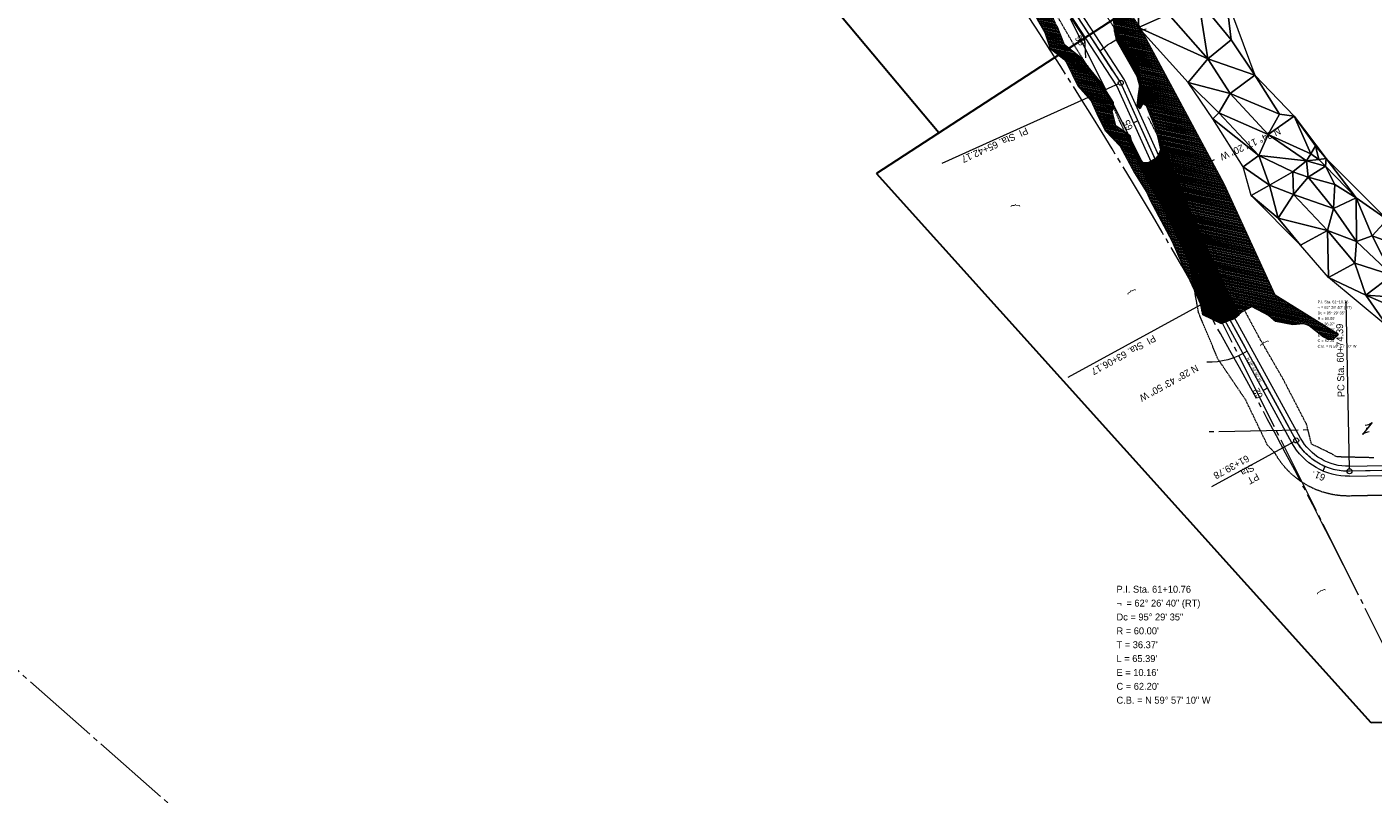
# Model space of a CAD drawing. Extents: x 2399984 to 2508823, y 556481 to 592637.
# Tile 2 of 158: x 2441565 to 2442924, y 558074 to 558848. Entities that reach past the tile are written whole.
import ezdxf
from ezdxf.enums import TextEntityAlignment as Align

# ---------------------------------------------------------------- set-up
doc = ezdxf.new("R2010")
doc.units = 0
doc.header["$MEASUREMENT"] = 0
for name, pattern in [('cl20', [100, 5, -5, 80, -5, 5]), ('cl50', [100, 7.5, -7.5, 70, -7.5, 7.5]), ('constlimit', [0.85, 0.65, -0.1, -0.1]), ('fencepr', [1, 0.925, 0.075]), ('stream', [1.4, 0.7, -0.1, 0.1, -0.1, 0.1, -0.1, 0.1, -0.1])]:
    doc.linetypes.add(name, pattern=pattern)
for name, color, linetype, lineweight in [('DT_X_Triangles', 91, 'Continuous', 0), ('DV_X_Property_Line', 7, 'Continuous', 0), ('DV_X_Property_Line (Construction)', 7, 'Continuous', 0), ('DV_X_Text', 7, 'Continuous', 0), ('EV_Ecological_Wetlands', 151, 'stream', 13), ('GE_P_CL_20', 7, 'cl20', 13), ('GE_P_CL_50', 7, 'cl50', 13), ('PV_P_Bikeway', 193, 'Continuous', 13), ('RD_P_Fence', 230, 'fencepr', 13), ('RW_P_Const_Limits', 120, 'constlimit', 0), ('RW_X_CL_20', 6, 'cl20', 0)]:
    doc.layers.add(name, color=color, linetype=linetype, lineweight=lineweight)
doc.layers.add('GK_Visualization', color=30, linetype='Continuous', lineweight=13, plot=False)
doc.layers.add('SC_Scratch1', color=7, linetype='Continuous', lineweight=0, plot=False)
doc.styles.add('Slanted-Normal LS 0.50', font='font31.shx', dxfattribs={"height": 0.14})
doc.styles.add('Style-font30', font='font30.shx')
doc.styles.add('Style-font31', font='font31.shx')

# ---------------------------------------------------------------- blocks, each defined once
blk = doc.blocks.new('X_107')
at = {"layer": 'GK_Visualization', "color": 1, "linetype": 'Continuous', "lineweight": 0}
for p, q in [((-0.1, -0.1), (0.1, 0.1)), ((-0.1, 0.1), (0.1, -0.1))]:
    blk.add_line(p, q, dxfattribs=at)
blk = doc.blocks.new('X_108')
at = {"layer": 'GK_Visualization', "color": 1, "linetype": 'Continuous', "lineweight": 0}
for p, q in [((-0.1, -0.1), (0.1, 0.1)), ((-0.1, 0.1), (0.1, -0.1))]:
    blk.add_line(p, q, dxfattribs=at)
blk = doc.blocks.new('X_109')
at = {"layer": 'GK_Visualization', "color": 1, "linetype": 'Continuous', "lineweight": 0}
for p, q in [((-0.1, -0.1), (0.1, 0.1)), ((-0.1, 0.1), (0.1, -0.1))]:
    blk.add_line(p, q, dxfattribs=at)
blk = doc.blocks.new('X_110')
at = {"layer": 'GK_Visualization', "color": 1, "linetype": 'Continuous', "lineweight": 0}
for p, q in [((-0.1, -0.1), (0.1, 0.1)), ((-0.1, 0.1), (0.1, -0.1))]:
    blk.add_line(p, q, dxfattribs=at)
blk = doc.blocks.new('SURVPN-CROSS_28')
at = {"layer": 'GK_Visualization', "color": 30, "linetype": 'Continuous', "lineweight": 0}
for p, q in [((0.1, 0), (-0.1, 0)), ((0, 0.1), (0, -0.1))]:
    blk.add_line(p, q, dxfattribs=at)
blk = doc.blocks.new('SURVPN-CROSS_29')
at = {"layer": 'GK_Visualization', "color": 30, "linetype": 'Continuous', "lineweight": 0}
for p, q in [((0.1, 0), (-0.1, 0)), ((0, 0.1), (0, -0.1))]:
    blk.add_line(p, q, dxfattribs=at)
blk = doc.blocks.new('SURVPN-CROSS_30')
at = {"layer": 'GK_Visualization', "color": 30, "linetype": 'Continuous', "lineweight": 0}
for p, q in [((0.1, 0), (-0.1, 0)), ((0, 0.1), (0, -0.1))]:
    blk.add_line(p, q, dxfattribs=at)
blk = doc.blocks.new('SURVPN-CROSS_31')
at = {"layer": 'GK_Visualization', "color": 30, "linetype": 'Continuous', "lineweight": 0}
for p, q in [((0.1, 0), (-0.1, 0)), ((0, 0.1), (0, -0.1))]:
    blk.add_line(p, q, dxfattribs=at)
blk = doc.blocks.new('OHK_3')
at = {"layer": 'DV_X_Property_Line', "color": 2, "linetype": 'Continuous', "lineweight": 0}
blk.add_line((-0.1, -0.12), (0.1, 0.12), dxfattribs=at)
for centre, start, end in [((-0.058, 0.335), 273.6945, 306.337), ((0.058, -0.335), 93.6945, 126.337)]:
    blk.add_arc(centre, 0.267, start, end, dxfattribs=at)
at = {"layer": 'DV_X_Property_Line (Construction)', "color": 2, "linetype": 'Continuous', "lineweight": 30}
blk.add_point((0, 0), dxfattribs=at)

msp = doc.modelspace()

# ---------------------------------------------------------------- hatches: boundary and pattern name
at = {"layer": 'EV_Ecological_Wetlands', "linetype": 'Continuous'}
h = msp.add_hatch(dxfattribs=at)
h.set_pattern_fill('HATCH', color=256, style=0, pattern_type=2)
h.set_pattern_definition([(168.08043, (2442392.7543, 559052.0594), (-0.2065384, -0.9784385), [])])
h.paths.add_polyline_path([(2442500.2, 559087.3), (2442511, 559082.5), (2442516.7, 559077.7), (2442521, 559071.6), (2442532.3, 559055.1), (2442537.1, 559045.2), (2442538.4, 559040.4), (2442550.9, 559015.6), (2442557.9, 559009.6), (2442570.9, 558994.4), (2442573.9, 558987), (2442574.8, 558979.6), (2442572.6, 558965.3), (2442571.8, 558961.4), (2442572.6, 558954), (2442577, 558949.2), (2442590, 558954), (2442598.2, 558954.9), (2442601.3, 558947.5), (2442612.6, 558923.2), (2442618.2, 558912.3), (2442628.6, 558903.2), (2442638.2, 558898), (2442649, 558889.8), (2442655.1, 558885), (2442657.7, 558873.3), (2442661.6, 558859), (2442662.5, 558844.6), (2442664.7, 558835.1), (2442685.5, 558798.6), (2442688.1, 558788.6), (2442686.4, 558776.9), (2442685.6, 558768.8), (2442687.2, 558766.8), (2442688.3, 558765.7), (2442689.5, 558766.8), (2442692, 558770.9), (2442695, 558768.7), (2442705, 558743.5), (2442709.4, 558724), (2442707.2, 558718.3), (2442704.2, 558715.3), (2442697.2, 558711.4), (2442692, 558711), (2442688.5, 558715.7), (2442681.6, 558727.9), (2442679, 558737.9), (2442670.3, 558744.4), (2442664.2, 558748.3), (2442660.7, 558763.5), (2442662.1, 558765.6), (2442662.1, 558771.7), (2442648.6, 558793), (2442636.4, 558807.7), (2442628.6, 558817.3), (2442612.6, 558829.9), (2442605.2, 558848.8), (2442590, 558882.4), (2442581.3, 558894.1), (2442576.5, 558901.9), (2442573.5, 558910.6), (2442559.6, 558932.7), (2442541, 558950.5), (2442520.1, 558982.2), (2442505.8, 559003.9), (2442492.8, 559023), (2442482.4, 559043), (2442466.7, 559061.2), (2442456.3, 559078.6), (2442439.4, 559102), (2442425.9, 559122), (2442404.2, 559150.2), (2442386, 559171), (2442374.3, 559181.4), (2442359.5, 559201), (2442355.2, 559210.5), (2442350, 559227.9), (2442334.4, 559239.6), (2442315.7, 559265.6), (2442298.8, 559284.3), (2442268, 559321.6), (2442245.8, 559337.3), (2442234.1, 559351.6), (2442217.2, 559370.2), (2442211.1, 559379.8), (2442202.4, 559397.2), (2442198.9, 559410.2), (2442191.6, 559423.2), (2442180.7, 559434.5), (2442158.6, 559448.8), (2442135.1, 559481.4), (2442126.5, 559495.7), (2442113, 559513.9), (2442092.6, 559537.3), (2442079.2, 559555.1), (2442068.7, 559555.1), (2442072.2, 559545.6), (2442095.2, 559520), (2442108.7, 559505.7), (2442116, 559492.2), (2442120.8, 559481.4), (2442134.3, 559457.5), (2442148.6, 559436.7), (2442156.8, 559428.4), (2442166.4, 559428), (2442175.5, 559423.6), (2442179.4, 559414.1), (2442185.5, 559404.5), (2442193.3, 559386.7), (2442195.5, 559379.4), (2442187.7, 559372), (2442183.8, 559369.4), (2442188.5, 559365.9), (2442192, 559370.2), (2442202, 559371.5), (2442211.1, 559364.6), (2442221.9, 559354.6), (2442235.8, 559335.5), (2442250.2, 559320.3), (2442261.4, 559308.6), (2442271.9, 559279.5), (2442288.4, 559268.3), (2442304.8, 559259.1), (2442318.7, 559242.2), (2442329.2, 559227.9), (2442335.7, 559210.5), (2442345.2, 559196.6), (2442353.9, 559183.6), (2442376.5, 559160.6), (2442387.7, 559141.5), (2442400.8, 559127.6), (2442407.3, 559114.2), (2442412.1, 559104.6), (2442425.1, 559086), (2442444.6, 559058.2), (2442454.6, 559046.5), (2442462.4, 559038.2), (2442466.3, 559027.8), (2442478, 559015.2), (2442486.7, 558995.2), (2442501, 558973.5), (2442521.9, 558943.2), (2442542.7, 558915), (2442560.1, 558882.8), (2442574.8, 558870.7), (2442584.8, 558855.9), (2442592.6, 558842.5), (2442598.2, 558826.4), (2442611.7, 558815.6), (2442614.3, 558813), (2442626, 558788.6), (2442639.5, 558773.5), (2442645.1, 558760.9), (2442653.4, 558743.5), (2442668.6, 558727.9), (2442683.3, 558701), (2442695.5, 558681), (2442698.9, 558673.2), (2442721.1, 558631.5), (2442727.6, 558616.8), (2442743.5, 558582.9), (2442749.4, 558569), (2442751.7, 558558), (2442770.6, 558548.9), (2442784.1, 558553.8), (2442791.4, 558560.4), (2442801.5, 558565.9), (2442818.8, 558556.9), (2442825.4, 558551), (2442843.1, 558547.9), (2442853.9, 558548.9), (2442859.4, 558546.8), (2442874, 558535.4), (2442878.9, 558532.6), (2442884.1, 558532.9), (2442889, 558537.8), (2442825.1, 558577.4), (2442773.7, 558689.5), (2442687.6, 558849.9), (2442596.3, 558993), (2442481.3, 559159), (2442440.7, 559214.5), (2442421.6, 559240), (2442411.2, 559241.3), (2442400.8, 559242.2), (2442392.7, 559241.2), (2442391.6, 559240.7), (2442391.4, 559239.6), (2442395.1, 559228.8), (2442401.2, 559220.1), (2442411.6, 559209.2), (2442414.2, 559199.7), (2442416.4, 559194), (2442427.7, 559178.8), (2442429.8, 559177.1), (2442438.5, 559174.1), (2442449.4, 559169.3), (2442460.2, 559165), (2442462.8, 559159.3), (2442464.1, 559148.5), (2442465.9, 559135.9), (2442470.2, 559127.2), (2442470.6, 559125.9), (2442473.2, 559118.5), (2442478, 559109.8), (2442486, 559100.7), (2442485.5, 559101.4), (2442477.4, 559112.9), (2442475.2, 559115.6), (2442474.4, 559116.8), (2442474.2, 559117.8), (2442474.1, 559118.6), (2442474.8, 559119.4), (2442476.6, 559120.9), (2442478.4, 559122.3), (2442505.2, 559087.4), (2442503.7, 559086.4), (2442502.6, 559086.2), (2442500.2, 559087.3), (2442500.1, 559087.3)])
h = msp.add_hatch(dxfattribs=at)
h.set_pattern_fill('HATCH', color=256, style=0, pattern_type=2)
h.set_pattern_definition([(204.61746, (2442554.3953, 558715.6468), (0.416558, -0.909109), [])])
h.paths.add_polyline_path([(2442662.5, 558844.6), (2442664.7, 558835.1), (2442685.5, 558798.6), (2442688.1, 558788.6), (2442686.4, 558776.9), (2442685.6, 558768.8), (2442687.2, 558766.8), (2442688.3, 558765.7), (2442689.5, 558766.8), (2442692, 558770.9), (2442694.6, 558769), (2442686.4, 558812.2), (2442662.3, 558848.1)])
h = msp.add_hatch(dxfattribs=at)
h.set_pattern_fill('HATCH', color=256, style=0, pattern_type=2)
h.set_pattern_definition([(204.6175, (2442643.2256, 558785.8069), (0.416558, -0.90911), [])])
h.paths.add_polyline_path([(2442662.1, 558771.7), (2442648.6, 558793), (2442636.4, 558807.7), (2442635.3, 558809.2), (2442648.9, 558787.8), (2442659.9, 558771.7), (2442662.1, 558766.9)])
h = msp.add_hatch(dxfattribs=at)
h.set_pattern_fill('HATCH', color=256, style=0, pattern_type=2)
h.set_pattern_definition([(204.61746, (2442649.4089, 558608.5674), (0.416558, -0.909109), [])])
h.paths.add_polyline_path([(2442709.4, 558724), (2442707.2, 558718.3), (2442704.2, 558715.3), (2442697.2, 558711.4), (2442692, 558711), (2442688.5, 558715.7), (2442681.6, 558727.9), (2442679, 558737.9), (2442673.2, 558742.2), (2442691.9, 558700.8), (2442716.9, 558657), (2442738.4, 558612), (2442743.8, 558582.2), (2442749.4, 558569), (2442751.7, 558558), (2442770.6, 558548.9), (2442784.1, 558553.8), (2442789.2, 558558.3), (2442779.5, 558576.8), (2442758.4, 558621.1), (2442737.9, 558666.3), (2442719.4, 558713.2), (2442705.9, 558739.7)])

# ---------------------------------------------------------------- linework, layer by layer
at = {"layer": 'EV_Ecological_Wetlands', "linetype": 'Continuous', "flags": 128}
for points in [[(2442661.6, 558859), (2442662.5, 558844.6), (2442664.7, 558835.1), (2442685.5, 558798.6), (2442688.1, 558788.6), (2442686.4, 558776.9), (2442685.6, 558768.8), (2442687.2, 558766.8), (2442688.3, 558765.7), (2442689.5, 558766.8), (2442692, 558770.9), (2442695, 558768.7), (2442705, 558743.5), (2442709.4, 558724), (2442707.2, 558718.3), (2442704.2, 558715.3), (2442697.2, 558711.4), (2442692, 558711), (2442688.5, 558715.7), (2442681.6, 558727.9), (2442679, 558737.9), (2442670.3, 558744.4), (2442664.2, 558748.3), (2442660.7, 558763.5), (2442662.1, 558765.6), (2442662.1, 558771.7), (2442648.6, 558793), (2442636.4, 558807.7), (2442628.6, 558817.3), (2442612.6, 558829.9), (2442605.2, 558848.8)], [(2442584.8, 558855.9), (2442592.6, 558842.5), (2442598.2, 558826.4), (2442611.7, 558815.6), (2442614.3, 558813), (2442626, 558788.6), (2442639.5, 558773.5), (2442645.1, 558760.9), (2442653.4, 558743.5), (2442668.6, 558727.9), (2442683.3, 558701), (2442695.5, 558681), (2442698.9, 558673.2), (2442721.1, 558631.5), (2442727.6, 558616.8), (2442743.5, 558582.9), (2442749.4, 558569), (2442751.7, 558558), (2442770.6, 558548.9), (2442784.1, 558553.8), (2442791.4, 558560.4), (2442801.5, 558565.9), (2442818.8, 558556.9), (2442825.4, 558551), (2442843.1, 558547.9), (2442853.9, 558548.9), (2442859.4, 558546.8), (2442874, 558535.4), (2442878.9, 558532.6), (2442884.1, 558532.9), (2442889, 558537.8), (2442825.1, 558577.4), (2442773.7, 558689.5), (2442687.6, 558849.9)]]:
    msp.add_lwpolyline(points, dxfattribs=at)
for points in [[(2442662.5, 558844.6), (2442664.7, 558835.1), (2442685.5, 558798.6), (2442688.1, 558788.6), (2442686.4, 558776.9), (2442685.6, 558768.8), (2442687.2, 558766.8), (2442688.3, 558765.7), (2442689.5, 558766.8), (2442692, 558770.9), (2442694.6, 558769), (2442686.4, 558812.2), (2442662.3, 558848.1), (2442662.5, 558844.6)], [(2442662.1, 558771.7), (2442648.6, 558793), (2442636.4, 558807.7), (2442635.3, 558809.2), (2442648.9, 558787.8), (2442659.9, 558771.7), (2442662.1, 558766.9), (2442662.1, 558771.7)], [(2442709.4, 558724), (2442707.2, 558718.3), (2442704.2, 558715.3), (2442697.2, 558711.4), (2442692, 558711), (2442688.5, 558715.7), (2442681.6, 558727.9), (2442679, 558737.9), (2442673.2, 558742.2), (2442691.9, 558700.8), (2442716.9, 558657), (2442738.4, 558612), (2442743.8, 558582.2), (2442749.4, 558569), (2442751.7, 558558), (2442770.6, 558548.9), (2442784.1, 558553.8), (2442789.2, 558558.3), (2442779.5, 558576.8), (2442758.4, 558621.1), (2442737.9, 558666.3), (2442719.4, 558713.2), (2442705.9, 558739.7), (2442709.4, 558724)]]:
    msp.add_lwpolyline(points, close=True, dxfattribs=at)
at = {"layer": 'GE_P_CL_20'}
for p, q in [((2442669.3, 558791.7), (2442536.9, 558995)), ((2442766.4, 558576.6), (2442669.3, 558791.7)), ((2442846.4, 558430.7), (2442766.4, 558576.6)), ((2443046.9, 558402.6), (2442900.2, 558399.6))]:
    msp.add_line(p, q, dxfattribs=at)
at = {"layer": 'GE_P_CL_20', "extrusion": (0, 0, -1)}
msp.add_arc((-2442899, 558459.6), 60, 268.8251, 331.2696, dxfattribs=at)
at = {"layer": 'GE_P_CL_50'}
for p, q in [((2442669.3, 558791.7), (2442536.9, 558995)), ((2442766.4, 558576.6), (2442669.3, 558791.7)), ((2442846.4, 558430.7), (2442766.4, 558576.6)), ((2443046.9, 558402.6), (2442900.2, 558399.6))]:
    msp.add_line(p, q, dxfattribs=at)
at = {"layer": 'GE_P_CL_50', "linetype": 'Continuous'}
for p, q in [((2442637.7, 558840.2), (2442633.6, 558837.5)), ((2442667, 558790.7), (2442488.6, 558710.2)), ((2442686.7, 558753.3), (2442682.1, 558751.2)), ((2442727.8, 558662.1), (2442723.2, 558660.1)), ((2442764.2, 558575.4), (2442615.8, 558494.1)), ((2442769.3, 558571.2), (2442765, 558568.8)), ((2442900.2, 558402.1), (2442896.7, 558570.9)), ((2442817.4, 558483.5), (2442813, 558481.1)), ((2442761.3, 558384.1), (2442844.2, 558429.5)), ((2442875.3, 558404.4), (2442873.3, 558399.8))]:
    msp.add_line(p, q, dxfattribs=at)
for centre in [(2442669.3, 558791.7), (2442766.4, 558576.6), (2442846.4, 558430.7), (2442900.2, 558399.6)]:
    msp.add_circle(centre, 2.5, dxfattribs=at)
at = {"layer": 'GE_P_CL_50', "linetype": 'Continuous', "extrusion": (0, 0, -1)}
for centre, radius, start, end in [((-2442713.3, 558748.4), 99.6, 49.2623, 79.41), ((-2442758.2, 558581.3), 71.7, 237.3682, 271.6708)]:
    msp.add_arc(centre, radius, start, end, dxfattribs=at)
at = {"layer": 'GE_P_CL_50', "linetype": 'Continuous'}
msp.add_arc((2442708.6, 558820.3), 119.5, 270.806, 297.5245, dxfattribs=at)
at = {"layer": 'GE_P_CL_50', "extrusion": (0, 0, -1)}
msp.add_arc((-2442899, 558459.6), 60, 268.8251, 331.2696, dxfattribs=at)
at = {"layer": 'GK_Visualization', "color": 1, "flags": 128}
msp.add_lwpolyline([(2443312.2, 558325.7), (2443280.7, 558427.9, 0.449483), (2443199, 558465.1), (2443070.1, 558407.7, -0.099787), (2443046.9, 558402.6), (2442900.2, 558399.6, -0.279414), (2442846.4, 558430.7), (2442766.4, 558576.6), (2442669.3, 558791.7), (2442536.9, 558995), (2442488.3, 559067.4), (2442339.9, 559261.2), (2442251.3, 559376.9), (2441754.3, 559988.9)], format="xyb", dxfattribs=at)
at = {"layer": 'GK_Visualization', "color": 30, "extrusion": (0, 0, -1)}
msp.add_arc((-2442899, 558459.6), 60, 268.8251, 331.2696, dxfattribs=at)
at = {"layer": 'PV_P_Bikeway', "color": 193, "lineweight": 13}
for p, q in [((2442673.2, 558794.9), (2442540.8, 558998.1)), ((2442665.4, 558788.6), (2442533, 558991.8)), ((2442762.5, 558573.5), (2442665.4, 558788.6)), ((2442770.3, 558579.8), (2442673.2, 558794.9)), ((2442842, 558428.3), (2442762.5, 558573.5)), ((2442850.7, 558433.1), (2442770.3, 558579.8)), ((2442900.1, 558404.6), (2443046.8, 558407.6)), ((2442900.3, 558394.6), (2443047, 558397.6))]:
    msp.add_line(p, q, dxfattribs=at)
at = {"layer": 'PV_P_Bikeway', "color": 193, "lineweight": 13, "extrusion": (0, 0, -1)}
for radius in [65, 55]:
    msp.add_arc((-2442899, 558459.6), radius, 268.8251, 331.2696, dxfattribs=at)
at = {"layer": 'RD_P_Fence'}
for q in [(2442532.2, 558991.3), (2442633.8, 558817)]:
    msp.add_line((2442632.7, 558836.9), q, dxfattribs=at)
at = {"layer": 'RW_P_Const_Limits'}
for p, q in [((2442691.9, 558700.8), (2442659.9, 558771.7)), ((2442719.4, 558713.2), (2442696.9, 558757.3)), ((2442719.4, 558713.2), (2442737.9, 558666.3)), ((2442691.9, 558700.8), (2442716.9, 558657)), ((2442784.7, 558579.6), (2442808.4, 558535.6)), ((2442856.4, 558447.8), (2442861.5, 558427.2)), ((2442882.2, 558417.2), (2442861.5, 558427.2)), ((2442887.3, 558414.1), (2442882.2, 558417.2)), ((2442924.8, 558413.2), (2442887.3, 558414.1)), ((2443047.4, 558377.6), (2442900.7, 558374.6))]:
    msp.add_line(p, q, dxfattribs=at)
at = {"layer": 'RW_P_Const_Limits', "flags": 128}
for points in [[(2442659.9, 558771.7), (2442648.9, 558787.8), (2442622, 558830.1), (2442596.9, 558873.3), (2442570, 558915.4), (2442542.4, 558957), (2442514.7, 558998.4), (2442491.7, 559032.1)], [(2442693.3, 558776), (2442686.4, 558812.2), (2442658.5, 558853.7), (2442631.6, 558895.9), (2442604, 558937.5), (2442578.9, 558980.9), (2442551.7, 559022.8)], [(2442784.7, 558579.6), (2442779.6, 558588.7), (2442693.3, 558776)], [(2442747.9, 558559.5), (2442747.9, 558559.5), (2442738.4, 558612), (2442716.9, 558657), (2442716.9, 558657)], [(2442824.7, 558418.3), (2442817.4, 558425.9), (2442795.4, 558471.6), (2442767.4, 558512.9), (2442747.9, 558559.5)], [(2442856.4, 558447.8), (2442833.4, 558492.3), (2442808.4, 558535.6), (2442808.4, 558535.6)]]:
    msp.add_lwpolyline(points, dxfattribs=at)
at = {"layer": 'RW_P_Const_Limits', "extrusion": (0, 0, -1)}
msp.add_arc((-2442899, 558459.6), 85, 268.8251, 331.2696, dxfattribs=at)
at = {"layer": 'RW_X_CL_20'}
for p, q in [((2443805.9, 556481.2), (2442616.7, 558860)), ((2442063.9, 557750.9), (2441038.2, 558654.1)), ((2442758.4, 558439.6), (2442860.6, 558441.7))]:
    msp.add_line(p, q, dxfattribs=at)
msp.add_arc((2437773.8, 555733.8), 5729.6, 26.56044, 39.1271, dxfattribs=at)
at = {"layer": 'SC_Scratch1', "color": 4, "lineweight": 30}
for p, q in [((2442485.8, 558741.2), (2441598.5, 559797.8)), ((2442915.1, 559020.9), (2442422.8, 558700.2)), ((2442922.1, 558145.8), (2442422.8, 558700.2)), ((2443638.3, 558158.2), (2442922.1, 558145.8))]:
    msp.add_line(p, q, dxfattribs=at)

# ---------------------------------------------------------------- block references
at = {"layer": 'DV_X_Property_Line', "color": 2, "linetype": 'Continuous', "lineweight": 30, "xscale": 49.99999999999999, "yscale": 49.99999999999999, "zscale": 49.99999999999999, "rotation": 180.9648762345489}
msp.add_blockref('OHK_3', (2442918.1, 558442.7), dxfattribs=at)
at = {"layer": 'GK_Visualization', "color": 1, "linetype": 'Continuous', "lineweight": 0}
for name, p in [('X_110', (2442669.3, 558791.7)), ('X_109', (2442766.4, 558576.6)), ('X_108', (2442846.4, 558430.7)), ('X_107', (2442900.2, 558399.6))]:
    msp.add_blockref(name, p, dxfattribs=at)
at = {"layer": 'GK_Visualization', "color": 30, "linetype": 'Continuous', "lineweight": 0}
for name, p in [('SURVPN-CROSS_31', (2442899, 558459.6)), ('SURVPN-CROSS_28', (2442846.4, 558430.7)), ('SURVPN-CROSS_30', (2442863.8, 558398.8)), ('SURVPN-CROSS_29', (2442900.2, 558399.6))]:
    msp.add_blockref(name, p, dxfattribs=at)

# ---------------------------------------------------------------- texts
at = {"layer": 'DV_X_Text', "style": 'Slanted-Normal LS 0.50'}
for rotation, p in [(92.4475, (2442562.1, 558667.9)), (114.2888, (2442751.4, 558643.7)), (119.4943, (2442679.2, 558580.7)), (119.4943, (2442813.3, 558528.8)), (116.5604, (2442870.7, 558278.2))]:
    msp.add_text('}', height=7, rotation=rotation, dxfattribs=at).set_placement(p, align=Align.MIDDLE_CENTER)
at = {"layer": 'GE_P_CL_20', "linetype": 'Continuous', "style": 'Style-font31'}
for s, rotation, p in [('N 24%%d 17\' 20" W', 294.2888, (2442716.6, 558683.4)), ('N 28%%d 43\' 50" W', 298.7304, (2442805.2, 558502.8))]:
    msp.add_text(s, height=2.8, rotation=rotation, dxfattribs=at).set_placement(p, align=Align.TOP_CENTER)
for s, p in [('P.I. Sta. 61+10.76', (2442868, 558572)), ('¬', (2442868, 558566.4)), ('Dc = 95%%d 29\' 35"', (2442868, 558560.8)), ('= 62%%d 26\' 40" (RT)', (2442871.5, 558566.4)), ("T = 36.37'", (2442868, 558549.6)), ("R = 60.00'", (2442868, 558555.2)), ("L = 65.39'", (2442868, 558544)), ("C = 62.20'", (2442868, 558532.8)), ("E = 10.16'", (2442868, 558538.4)), ('C.B. = N 59%%d 57\' 10" W', (2442868, 558527.2))]:
    msp.add_text(s, height=2.8, dxfattribs=at).set_placement(p, align=Align.TOP_LEFT)
at = {"layer": 'GE_P_CL_50', "linetype": 'Continuous', "style": 'Style-font31'}
for s, rotation, p in [('66', 123.0804, (2442631.3, 558836.3)), ('65', 114.2888, (2442679.7, 558750.4)), ('64', 114.2888, (2442720.8, 558659.4)), ('63', 118.7304, (2442762.7, 558567.7)), ('62', 118.7304, (2442810.8, 558479.9)), ('61', 156.7205, (2442871.8, 558397.8))]:
    msp.add_text(s, height=7, rotation=rotation, dxfattribs=at).set_placement(p, align=Align.CENTER)
for s, rotation, p in [('PI  Sta. 65+42.17', 204.2888, (2442573.8, 558746.9)), ('PC Sta. 60+74.39', 91.1749, (2442895.2, 558474.5)), ('PI  Sta. 63+06.17', 208.7304, (2442702.3, 558537.5))]:
    msp.add_text(s, height=7, rotation=rotation, dxfattribs=at).set_placement(p)
for s, rotation, p in [('N 24%%d 17\' 20" W', 204.2888, (2442801.6, 558726.7)), ('N 28%%d 43\' 50" W', 208.7304, (2442719.6, 558485.5))]:
    msp.add_text(s, height=7, rotation=rotation, dxfattribs=at).set_placement(p, align=Align.TOP_CENTER)
for s, p in [('P.I. Sta. 61+10.76', (2442665, 558284)), ('¬', (2442665, 558270)), ('= 62%%d 26\' 40" (RT)', (2442675, 558270)), ('Dc = 95%%d 29\' 35"', (2442665, 558256)), ("R = 60.00'", (2442665, 558242)), ("T = 36.37'", (2442665, 558228)), ("L = 65.39'", (2442665, 558214)), ("E = 10.16'", (2442665, 558200)), ("C = 62.20'", (2442665, 558186)), ('C.B. = N 59%%d 57\' 10" W', (2442665, 558172))]:
    msp.add_text(s, height=7, dxfattribs=at).set_placement(p, align=Align.TOP_LEFT)
at = {"layer": 'GE_P_CL_50', "linetype": 'Continuous', "insert": (2442796.5, 558416.4), "char_height": 7, "attachment_point": 7, "rotation": 208.7304, "line_spacing_factor": 0.9, "style": 'Style-font31'}
msp.add_mtext('PT \\PSta.\\P61+39.78', dxfattribs=at)
at = {"layer": 'GK_Visualization', "color": 1, "style": 'Style-font30'}
for s, p in [('TEMPF8', (2442669.3, 558791.7)), ('TEMPF7', (2442766.4, 558576.6)), ('TEMPF6', (2442846.4, 558430.7)), ('TEMPF5', (2442900.2, 558399.6))]:
    msp.add_text(s, height=0.14, dxfattribs=at).set_placement(p, align=Align.RIGHT)

# ---------------------------------------------------------------- meshes
at = {"layer": 'DT_X_Triangles'}
mesh = msp.add_polyface(dxfattribs=at)
corners = [(2442631.4, 558987.9), (2442699.1, 558962.3), (2442678.6, 558947.9), (2442652.6, 558886.6), (2442686.8, 558904.1), (2442687.3, 558847.7), (2442663.2, 558929.6), (2442714.3, 558922.3), (2442716.4, 558883.3), (2442717.5, 558861.1), (2442757.2, 558815.9), (2442737.5, 558792.1), (2442775.8, 558877.4), (2442747.7, 558875.5), (2442779.8, 558781.1), (2442768.3, 558761.4), (2442762.1, 558755.4), (2442780.7, 558835.2), (2442804.8, 558799.4), (2442808.7, 558718.2), (2442792.8, 558707), (2442818.2, 558739.4), (2442829.4, 558760), (2442844.4, 558758), (2442856.8, 558712.9), (2442843, 558701.9), (2442861.2, 558720.1), (2442876.8, 558715.2), (2442865.9, 558728), (2442869.3, 558714.3), (2442875.9, 558707.6), (2442858.6, 558696.4)]
mesh.append_faces([[corners[k] for k in face] for face in [(0, 1, 2), (3, 4, 5), (6, 2, 4), (2, 1, 7), (2, 7, 4), (4, 7, 8), (4, 8, 9), (4, 9, 5), (5, 10, 11), (5, 9, 10), (7, 12, 13), (7, 13, 8), (8, 13, 9), (9, 13, 10), (11, 10, 14), (11, 14, 15), (11, 15, 16), (13, 12, 17), (13, 17, 10), (10, 17, 18), (10, 18, 14), (16, 15, 19), (16, 19, 20), (15, 14, 21), (15, 21, 19), (12, 18, 17), (14, 18, 22), (14, 22, 21), (18, 23, 22), (19, 21, 24), (19, 24, 25), (21, 23, 26), (21, 26, 24), (21, 22, 23), (23, 27, 28), (23, 28, 26), (24, 26, 29), (24, 29, 30), (24, 30, 31), (26, 28, 29), (28, 27, 29), (29, 27, 30)]])
mesh = msp.add_polyface(dxfattribs=at)
corners = [(2442792.8, 558707), (2442819.6, 558688.4), (2442801, 558678), (2442808.7, 558718.2), (2442828.2, 558655.2), (2442850.6, 558627.7), (2442843, 558701.9), (2442843.6, 558679), (2442878, 558642.8), (2442856.8, 558712.9), (2442858.6, 558696.4), (2442883.9, 558665), (2442878.9, 558595.2), (2442875.9, 558707.6), (2442885.4, 558689.1), (2442876.8, 558715.2), (2442907, 558675.7), (2442938.2, 558653.9), (2442907.2, 558631.4), (2442905.5, 558609.8), (2442916.8, 558577.3), (2442938.8, 558545.3), (2442943.3, 558597.6), (2442923.1, 558637.3), (2442955.1, 558574.6), (2442954.2, 558561.1), (2442966.6, 558621.5), (2442979.7, 558573), (2443003.8, 558584.3), (2443004.8, 558541.4), (2443025.6, 558555.7)]
mesh.append_faces([[corners[k] for k in face] for face in [(0, 1, 2), (0, 3, 1), (2, 1, 4), (2, 4, 5), (3, 6, 1), (1, 6, 7), (1, 7, 4), (4, 7, 8), (4, 8, 5), (6, 9, 10), (6, 10, 7), (7, 10, 11), (7, 11, 8), (5, 8, 12), (10, 13, 14), (10, 14, 11), (13, 15, 16), (13, 16, 14), (15, 17, 16), (8, 11, 18), (8, 18, 19), (8, 19, 12), (12, 20, 21), (12, 19, 20), (11, 14, 16), (11, 16, 18), (19, 18, 22), (19, 22, 20), (16, 17, 23), (16, 23, 18), (18, 23, 22), (20, 22, 24), (20, 24, 25), (20, 25, 21), (23, 17, 26), (23, 26, 22), (22, 26, 27), (22, 27, 24), (25, 24, 27), (26, 28, 27), (27, 28, 29), (28, 30, 29)]])

doc.saveas('drawing.dxf')
